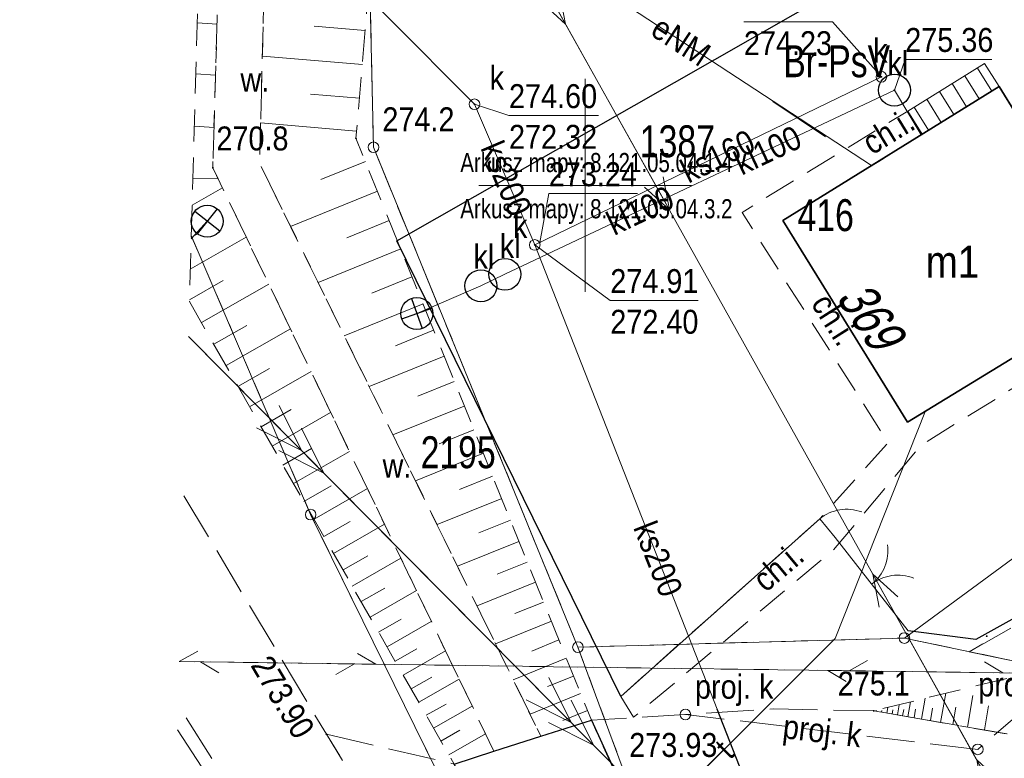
# Model space of a CAD drawing. Header units: metres. Extents: x 8377125 to 8377741, y 5529327 to 5529631.
# Tile 15 of 150: x 8377273 to 8377320, y 5529473 to 5529508. Entities that reach past the tile are written whole.
import ezdxf
from ezdxf.enums import TextEntityAlignment as Align

# ---------------------------------------------------------------- set-up
doc = ezdxf.new("R2010")
doc.units = ezdxf.units.M
doc.header["$MEASUREMENT"] = 0
for name, pattern in [('0.75_0.75', [1.5, 0.75, -0.75]), ('1.5_0.75', [2.25, 1.5, -0.75]), ('2.25_0.75', [3, 2.25, -0.75]), ('219-1000', [0]), ('egkk-1000', [3, 2.25, -0.75]), ('egug-1000', [1.5, 0.75, -0.75]), ('otob_1000', [0]), ('otof_1000', [0]), ('suep_nn_1000', [0]), ('suep_sn_1000', [0])]:
    doc.linetypes.add(name, pattern=pattern)
doc.layers.get('0').update_dxf_attribs({"color": 2})
for name, color, linetype in [('000 Inne (niezydentyfikowane)', 7, 'Continuous'), ('brama', 7, 'Continuous'), ('chodnik', 7, 'Continuous'), ('chodnik-Atr17', 7, 'Continuous'), ('furtka', 7, 'Continuous'), ('most', 7, 'Continuous'), ('obudowa ochronna przewodu', 7, 'Continuous'), ('ogrodzenie trwałe', 7, 'Continuous'), ('osadnik  szambo', 7, 'Continuous'), ('osadnik  szambo-Atr17', 7, 'Continuous'), ('rzędna-Atr3', 7, 'Continuous'), ('rów melioracyjny (poligon)', 7, 'Continuous'), ('rów melioracyjny (poligon)-Atr17', 7, 'Continuous'), ('rów przydrożny (poligon)', 7, 'Continuous'), ('studnia kanalizacyjna', 7, 'Continuous'), ('studnia kanalizacyjna-Atr17', 7, 'Continuous'), ('wylot kanału', 7, 'Continuous')]:
    doc.layers.add(name, color=color, linetype=linetype)
for name, color, linetype, lineweight in [('1 500 A2 Ramka', 2, 'Continuous', 0), ('1 500 A2 Ramka (Construction)', 2, 'Continuous', 0), ('202-punkt graniczny', 7, 'Continuous', 0), ('210-oznaczenie konturu użytku gruntowego', 7, 'Continuous', 0), ('211-numer działki ewidencyjnej', 7, 'Continuous', 0), ('217-kontur klasyfikacyjny', 7, 'Continuous', 0), ('218-kontur użytku gruntowego', 7, 'Continuous', 0), ('219-działka ewidencyjna', 7, 'Continuous', 0), ('238-Punkt adresowy budynku', 7, 'Continuous', 0), ('312-budynek ewidencyjny', 7, 'Continuous', 0), ('312-oznaczenie budynku ewidencyjnego', 7, 'Continuous', 0), ('312-oznaczenie budynku ewidencyjnego-Atr117', 7, 'Continuous', 0), ('352-schody', 7, 'Continuous', 0), ('Godło mapy', 7, 'Continuous', 0), ('jezdnia', 7, 'Continuous', 0), ('pikieta naturalna', 7, 'Continuous', 0), ('pikieta naturalna-Atr2', 7, 'Continuous', 0), ('pikieta sztuczna', 7, 'Continuous', 0), ('pikieta sztuczna-Atr2', 7, 'Continuous', 0), ('przewód elektroenergetyczny niskiego napięcia', 7, 'Continuous', 0), ('przewód elektroenergetyczny podziemny', 7, 'Continuous', 0), ('przewód elektroenergetyczny podziemny-Atr1', 7, 'Continuous', 0), ('przewód elektroenergetyczny średniego napięcia', 7, 'Continuous', 0), ('przewód kanalizacyjny', 7, 'Continuous', 0), ('przewód kanalizacyjny - ob. projektowany', 7, 'Continuous', 0), ('przewód kanalizacyjny - ob. projektowany-Atr1', 7, 'Continuous', 0), ('przewód kanalizacyjny-Atr1', 7, 'Continuous', 0), ('przewód telekomunikacyjny napowietrzny - ob. projektowany', 7, 'Continuous', 0), ('przewód telekomunikacyjny podziemny', 7, 'Continuous', 0), ('przewód telekomunikacyjny podziemny-Atr1', 7, 'Continuous', 0), ('rzędna', 7, 'Continuous', 0), ('rzędna-Atr2', 7, 'Continuous', 0), ('skarpa nieumocniona', 7, 'Continuous', 0), ('studnia kanalizacyjna - ob. projektowany', 7, 'Continuous', 0), ('studnia kanalizacyjna - ob. projektowany-Atr17', 7, 'Continuous', 0), ('słupek telekomunikacyjny - ob. projektowany-Atr17', 7, 'Continuous', 0), ('Wstawianie ramki sekcyjnej z opisem', 7, 'Continuous', 0)]:
    doc.layers.add(name, color=color, linetype=linetype, lineweight=lineweight)
doc.styles.get("Standard").update_dxf_attribs({"font": 'Working1250.shx', "width": 0.75})
doc.linetypes.add('902-1000', pattern='A,5,0,[1,ksztalty.shx,S=1,R=0,X=0,Y=0],5', length=10)

# ---------------------------------------------------------------- blocks, each defined once
blk = doc.blocks.new('*U23')
at = {"layer": '1 500 A2 Ramka (Construction)', "color": 2, "linetype": 'Continuous', "lineweight": 30}
blk.add_3dface([(-10.1172, -20.5497), (10.1172, -20.5497), (10.1172, 9.1484), (-10.1172, 9.1484)], dxfattribs=at)
blk = doc.blocks.new('SUKE')
at = {"color": 0, "linetype": 'Continuous'}
for p, q in [((0, 0.75), (0, -0.75)), ((-0.75, 0), (0.75, 0))]:
    blk.add_line(p, q, dxfattribs=at)
blk.add_circle((-0.001, -0.001), 0.75, dxfattribs=at)
blk = doc.blocks.new('PW01')
at = {"linetype": 'Continuous', "lineweight": 13}
h = blk.add_hatch(color=0, dxfattribs=at)
edge = h.paths.add_edge_path()
edge.add_arc((0, 0), 0.045, 0, 360)
blk = doc.blocks.new('US15')
at = {"color": 0, "linetype": 'Continuous', "lineweight": 13}
blk.add_circle((0, 0), 0.25, dxfattribs=at)
blk = doc.blocks.new('SUKM')
at = {"color": 0, "linetype": 'Continuous'}
blk.add_circle((0, 0), 0.75, dxfattribs=at)
blk = doc.blocks.new('OK02')
at = {"color": 0, "linetype": 'Continuous', "lineweight": 0}
for centre, start, end in [((-2, 0), 0, 60), ((2, 0), 120, 180)]:
    blk.add_arc(centre, 2, start, end, dxfattribs=at)
blk = doc.blocks.new('OK04')
at = {"color": 0, "linetype": 'Continuous', "lineweight": 0}
blk.add_arc((2, 0), 2, 120, 180, dxfattribs=at)
blk = doc.blocks.new('SUEP2')
at = {"color": 0, "linetype": 'Continuous'}
for p, q in [((7.54, 0), (5.29, 0.75)), ((9.04, 0), (6.79, 0.75)), ((25.54, 0), (23.29, 0.75)), ((27.04, 0), (24.79, 0.75)), ((0, 0), (9.04, 0)), ((7.54, 0), (5.29, -0.75)), ((9.04, 0), (6.79, -0.75)), ((9.04, 0), (27.04, 0)), ((25.54, 0), (23.29, -0.75)), ((27.04, 0), (24.79, -0.75))]:
    blk.add_line(p, q, dxfattribs=at)
blk = doc.blocks.new('SUEP1')
at = {"color": 0, "linetype": 'Continuous'}
for p, q in [((5, 0), (3.5, 0.5)), ((15, 0), (13.5, 0.5)), ((0, 0), (5, 0)), ((5, 0), (3.5, -0.5)), ((5, 0), (15, 0)), ((15, 0), (13.5, -0.5))]:
    blk.add_line(p, q, dxfattribs=at)
blk = doc.blocks.new('SUTP')
at = {"color": 0, "linetype": 'Continuous'}
for p, q in [((0, 0), (0.866, 0.5)), ((9.232, 0), (8.366, 0.5)), ((0, 0), (9.232, 0)), ((1.866, -0.5), (1, 0)), ((7.366, -0.5), (8.232, 0))]:
    blk.add_line(p, q, dxfattribs=at)
blk = doc.blocks.new('202')
at = {"color": 0, "linetype": 'Continuous', "lineweight": 0}
blk.add_circle((0, 0), 0.25, dxfattribs=at)

msp = doc.modelspace()

# ---------------------------------------------------------------- linework, layer by layer
at = {"layer": '000 Inne (niezydentyfikowane)', "color": 7, "linetype": 'Continuous', "lineweight": 13}
for p, q in [((8377281.767, 5529507.634), (8377282.7, 5529507.57)), ((8377289.66, 5529507.28), (8377287.27, 5529507.48)), ((8377289.53, 5529505.67), (8377284.83, 5529506.07)), ((8377281.7, 5529505.242), (8377282.63, 5529505.18)), ((8377289.39, 5529504.09), (8377287.09, 5529504.29)), ((8377281.631, 5529502.783), (8377282.56, 5529502.72)), ((8377289.26, 5529502.55), (8377284.75, 5529502.94)), ((8377289.67, 5529501.12), (8377287.58, 5529500.27)), ((8377281.563, 5529500.322), (8377282.75, 5529500.31)), ((8377281.527, 5529499.061), (8377282.96, 5529499.88)), ((8377290.24, 5529499.72), (8377286.16, 5529498.07)), ((8377290.79, 5529498.35), (8377288.8, 5529497.54)), ((8377281.444, 5529496.067), (8377284.07, 5529497.57)), ((8377281.485, 5529497.549), (8377281.82, 5529497.74)), ((8377291.33, 5529497.01), (8377287.45, 5529495.44)), ((8377291.86, 5529495.7), (8377289.97, 5529494.94)), ((8377281.403, 5529494.619), (8377282.99, 5529495.53)), ((8377281.97, 5529493.55), (8377285.13, 5529495.36)), ((8377292.38, 5529494.43), (8377288.68, 5529492.93)), ((8377282.55, 5529492.53), (8377284.1, 5529493.41)), ((8377283.13, 5529491.53), (8377286.15, 5529493.26)), ((8377292.88, 5529493.19), (8377291.08, 5529492.46)), ((8377293.37, 5529491.97), (8377289.85, 5529490.55)), ((8377283.68, 5529490.55), (8377285.16, 5529491.39)), ((8377284.23, 5529489.59), (8377287.12, 5529491.25)), ((8377293.85, 5529490.79), (8377292.13, 5529490.09)), ((8377294.32, 5529489.63), (8377290.96, 5529488.28)), ((8377284.77, 5529488.66), (8377286.18, 5529489.47)), ((8377285.29, 5529487.75), (8377288.04, 5529489.33)), ((8377294.77, 5529488.51), (8377293.14, 5529487.85)), ((8377285.8, 5529486.86), (8377287.14, 5529487.63)), ((8377286.29, 5529485.99), (8377288.92, 5529487.5)), ((8377295.22, 5529487.41), (8377292.03, 5529486.12)), ((8377295.65, 5529486.34), (8377294.09, 5529485.71)), ((8377286.78, 5529485.14), (8377288.07, 5529485.88)), ((8377287.26, 5529484.31), (8377289.77, 5529485.75)), ((8377296.08, 5529485.29), (8377293.04, 5529484.06)), ((8377287.72, 5529483.5), (8377288.95, 5529484.2)), ((8377288.17, 5529482.71), (8377290.57, 5529484.08)), ((8377296.49, 5529484.27), (8377295.01, 5529483.67)), ((8377296.89, 5529483.27), (8377294, 5529482.1)), ((8377288.62, 5529481.93), (8377289.79, 5529482.6)), ((8377289.05, 5529481.17), (8377291.34, 5529482.48)), ((8377297.28, 5529482.3), (8377295.87, 5529481.73)), ((8377297.67, 5529481.35), (8377294.92, 5529480.24)), ((8377289.47, 5529480.44), (8377290.59, 5529481.07)), ((8377289.89, 5529479.71), (8377292.07, 5529480.96)), ((8377298.04, 5529480.42), (8377296.7, 5529479.88)), ((8377290.29, 5529479.01), (8377291.36, 5529479.62)), ((8377290.69, 5529478.32), (8377292.77, 5529479.51)), ((8377298.41, 5529479.52), (8377295.79, 5529478.46)), ((8377298.76, 5529478.64), (8377297.49, 5529478.12)), ((8377291.07, 5529477.64), (8377292.09, 5529478.23)), ((8377291.45, 5529476.99), (8377293.44, 5529478.13)), ((8377299.11, 5529477.78), (8377296.62, 5529476.77)), ((8377291.82, 5529476.34), (8377292.79, 5529476.9)), ((8377292.18, 5529475.71), (8377294.08, 5529476.8)), ((8377299.45, 5529476.94), (8377298.23, 5529476.45)), ((8377299.78, 5529476.12), (8377297.41, 5529475.16)), ((8377292.53, 5529475.1), (8377293.46, 5529475.63)), ((8377292.87, 5529474.5), (8377294.69, 5529475.53)), ((8377300.11, 5529475.33), (8377298.95, 5529474.86)), ((8377293.22, 5529473.89), (8377294.11, 5529474.4)), ((8377293.59, 5529473.24), (8377295.31, 5529474.23))]:
    msp.add_line(p, q, dxfattribs=at)
at = {"layer": '217-kontur klasyfikacyjny', "color": 3, "linetype": 'egkk-1000', "lineweight": 18, "flags": 128}
for points in [[(8377289.82, 5529512.04), (8377290.05, 5529501.79)], [(8377290.05, 5529501.79), (8377299.66, 5529478.3)], [(8377318.04, 5529478.09), (8377332.407, 5529486.179)], [(8377299.66, 5529478.3), (8377315, 5529478.73)], [(8377315, 5529478.73), (8377318.04, 5529478.09)], [(8377318.04, 5529478.09), (8377331.112, 5529475.352)]]:
    msp.add_lwpolyline(points, dxfattribs=at)
at = {"layer": '218-kontur użytku gruntowego', "color": 3, "linetype": 'egug-1000', "lineweight": 18, "flags": 128}
for points in [[(8377289.82, 5529512.04), (8377290.05, 5529501.79)], [(8377290.05, 5529501.79), (8377299.66, 5529478.3)], [(8377287.1, 5529484.53), (8377281.488, 5529497.64)], [(8377318.04, 5529478.09), (8377332.407, 5529486.179)], [(8377297.88, 5529462.61), (8377287.1, 5529484.53)], [(8377299.66, 5529478.3), (8377315, 5529478.73)], [(8377315, 5529478.73), (8377318.04, 5529478.09)], [(8377299.66, 5529478.3), (8377302.73, 5529470.02)], [(8377331.112, 5529475.352), (8377318.04, 5529478.09)]]:
    msp.add_lwpolyline(points, dxfattribs=at)
at = {"layer": '219-działka ewidencyjna', "color": 7, "linetype": '219-1000', "lineweight": 18, "flags": 128}
for points in [[(8377290.05, 5529501.79), (8377289.82, 5529512.04)], [(8377299.66, 5529478.3), (8377290.05, 5529501.79)], [(8377287.1, 5529484.53), (8377281.488, 5529497.64)], [(8377333.168, 5529492.079), (8377315, 5529478.73)], [(8377297.88, 5529462.61), (8377287.1, 5529484.53)], [(8377315, 5529478.73), (8377299.66, 5529478.3)], [(8377331.112, 5529475.353), (8377315, 5529478.73)], [(8377302.73, 5529470.02), (8377299.66, 5529478.3)]]:
    msp.add_lwpolyline(points, dxfattribs=at)
at = {"layer": '312-budynek ewidencyjny', "color": 7, "linetype": 'Continuous', "lineweight": 35, "flags": 128}
for points in [[(8377309.29, 5529498.35), (8377319.45, 5529504.64)], [(8377319.45, 5529504.64), (8377321.94, 5529500.61)], [(8377315.14, 5529488.88), (8377309.29, 5529498.35)], [(8377327.57, 5529496.45), (8377315.14, 5529488.88)]]:
    msp.add_lwpolyline(points, dxfattribs=at)
at = {"layer": '352-schody', "color": 7, "linetype": 'Continuous', "lineweight": 18, "flags": 128}
msp.add_lwpolyline([(8377315.16, 5529503.49), (8377318.77, 5529505.72), (8377319.45, 5529504.64), (8377315.83, 5529502.4)], close=True, dxfattribs=at)
msp.add_lwpolyline([(8377315.16, 5529503.49), (8377318.77, 5529505.72), (8377319.45, 5529504.64), (8377315.83, 5529502.4)], close=True, dxfattribs=at)
for points in [[(8377319.106, 5529504.427), (8377318.435, 5529505.513)], [(8377318.511, 5529504.059), (8377317.84, 5529505.145)], [(8377317.916, 5529503.691), (8377317.244, 5529504.778)], [(8377316.725, 5529502.954), (8377316.053, 5529504.042)], [(8377317.321, 5529503.322), (8377316.649, 5529504.41)], [(8377316.13, 5529502.586), (8377315.458, 5529503.674)]]:
    msp.add_lwpolyline(points, dxfattribs=at)
at = {"layer": 'brama', "color": 7, "linetype": 'otob_1000', "lineweight": 18, "flags": 128}
msp.add_lwpolyline([(8377311.74, 5529483.45), (8377315.18, 5529479.07)], dxfattribs=at)
at = {"layer": 'chodnik', "color": 7, "linetype": '1.5_0.75', "lineweight": 18, "flags": 128}
msp.add_lwpolyline([(8377301.67, 5529475.99), (8377311.02, 5529484.33), (8377314.24, 5529487.9), (8377307.37, 5529498.73), (8377315.16, 5529503.49), (8377315.84, 5529502.39), (8377309.29, 5529498.35), (8377315.14, 5529488.88), (8377327.57, 5529496.45), (8377328.08, 5529495.41), (8377315.78, 5529487.79), (8377311.67, 5529482.87), (8377302.27, 5529475.01)], close=True, dxfattribs=at)
at = {"layer": 'furtka', "color": 7, "linetype": 'otof_1000', "lineweight": 18, "flags": 128}
msp.add_lwpolyline([(8377311.02, 5529484.33), (8377311.74, 5529483.45)], dxfattribs=at)
at = {"layer": 'jezdnia', "color": 7, "linetype": '2.25_0.75', "lineweight": 18, "flags": 128}
for points in [[(8377281.146, 5529485.414), (8377287.84, 5529474.21), (8377293.17, 5529465.59), (8377300.13, 5529453.65), (8377302.36, 5529450.7), (8377313.76, 5529432.26), (8377317.47, 5529428.58), (8377324.72, 5529419.77), (8377334.2, 5529410.46), (8377344.61, 5529401.57), (8377357.36, 5529393.01), (8377365.4, 5529387.49), (8377379.62, 5529378.07), (8377387.9, 5529373.05), (8377397.57, 5529367.7), (8377407.8, 5529362.76), (8377428.12, 5529355.03), (8377439.38, 5529351.86), (8377468.09, 5529347.18), (8377486.05, 5529344.84), (8377487.563, 5529344.566)], [(8377277.695, 5529361.961), (8377278.2, 5529361.93), (8377293.63, 5529360.9), (8377310.5, 5529360.48), (8377319.37, 5529361.35), (8377328.22, 5529363.13), (8377339.71, 5529366.36), (8377354.04, 5529371.41), (8377355.97, 5529372.32), (8377360.29, 5529374.94), (8377362.8, 5529379.34), (8377362.77, 5529380.92), (8377362.54, 5529383), (8377360.4, 5529384.47), (8377349.64, 5529391.82), (8377340.62, 5529398.14), (8377334.24, 5529403.03), (8377329.71, 5529406.95), (8377325.37, 5529411.15), (8377320.6, 5529417.47), (8377313.93, 5529425.79), (8377310.72, 5529429.36), (8377307.38, 5529433.92), (8377292.91, 5529457.08), (8377290.29, 5529460.98), (8377287.39, 5529465.53), (8377285.2, 5529468.73), (8377280.871, 5529475.584)], [(8377330.307, 5529468.618), (8377322.7, 5529471.04), (8377313.34, 5529472.03), (8377310.5, 5529472.03), (8377302.39, 5529470.26), (8377300.29, 5529474.87), (8377308.87, 5529475.4), (8377313.56, 5529475.31), (8377327.28, 5529472.93), (8377330.662, 5529471.588)]]:
    msp.add_lwpolyline(points, dxfattribs=at)
msp.add_lwpolyline([(8377287.84, 5529474.21), (8377293.84, 5529472.81), (8377296.22, 5529468.44), (8377293.17, 5529465.59)], close=True, dxfattribs=at)
at = {"layer": 'most', "color": 7, "linetype": 'Continuous', "lineweight": 25, "flags": 128}
msp.add_lwpolyline([(8377293.84, 5529472.81), (8377295.71, 5529473.41), (8377297.92, 5529474.12), (8377300.29, 5529474.87), (8377302.39, 5529470.26), (8377300.17, 5529469.6), (8377297.85, 5529468.92), (8377296.22, 5529468.44)], close=True, dxfattribs=at)
at = {"layer": 'obudowa ochronna przewodu', "color": 7, "linetype": 'Continuous', "lineweight": 25, "flags": 128}
for points in [[(8377308.82, 5529503.96), (8377311.29, 5529502.3)], [(8377307.85, 5529471.19), (8377306.2, 5529475.39)], [(8377305.52, 5529472.49), (8377307.64, 5529474.6)]]:
    msp.add_lwpolyline(points, dxfattribs=at)
at = {"layer": 'ogrodzenie trwałe', "color": 7, "linetype": '902-1000', "lineweight": 25, "flags": 128}
for points in [[(8377311.02, 5529484.33), (8377301.67, 5529475.99), (8377291.15, 5529497.4), (8377317.24, 5529512.29), (8377321.23, 5529515.58), (8377335.11, 5529499.08)], [(8377332.443, 5529486.483), (8377318.36, 5529478.66), (8377315.18, 5529479.07)]]:
    msp.add_lwpolyline(points, dxfattribs=at)
at = {"layer": 'przewód elektroenergetyczny niskiego napięcia', "color": 1, "linetype": 'suep_nn_1000', "lineweight": 18, "flags": 128}
msp.add_lwpolyline([(8377320.84, 5529468.64), (8377296.64, 5529511.94)], dxfattribs=at)
at = {"layer": 'przewód elektroenergetyczny podziemny', "color": 1, "linetype": 'Continuous', "lineweight": 18, "flags": 128}
msp.add_lwpolyline([(8377296.64, 5529511.94), (8377313.45, 5529500.93)], dxfattribs=at)
at = {"layer": 'przewód elektroenergetyczny średniego napięcia', "color": 1, "linetype": 'suep_sn_1000', "lineweight": 18, "flags": 128}
msp.add_lwpolyline([(8377281.355, 5529492.891), (8377324.63, 5529449.25)], dxfattribs=at)
at = {"layer": 'przewód kanalizacyjny', "color": 34, "linetype": 'Continuous', "lineweight": 18, "flags": 128}
for points in [[(8377488.207, 5529355.183), (8377476.75, 5529357), (8377449.33, 5529362.14), (8377419.53, 5529370.81), (8377377.81, 5529395.61), (8377374.37, 5529397.66), (8377356.52, 5529408.27), (8377328.08, 5529441.98), (8377308.64, 5529469.19), (8377307.85, 5529471.19), (8377306.2, 5529475.39), (8377297.63, 5529497.2), (8377294.8, 5529503.81), (8377290.74, 5529507.88), (8377282.018, 5529516.632)], [(8377297.63, 5529497.2), (8377313.92, 5529505.1)], [(8377292.09, 5529493.98), (8377295.1, 5529495.28), (8377296.23, 5529495.82), (8377314.53, 5529504.47), (8377315.79, 5529502.38)], [(8377281.483, 5529497.494), (8377282.24, 5529498.31)]]:
    msp.add_lwpolyline(points, dxfattribs=at)
at = {"layer": 'przewód kanalizacyjny - ob. projektowany', "color": 34, "linetype": '2.25_0.75', "lineweight": 18}
msp.add_lwpolyline([(8377332.314, 5529485.398), (8377318.45, 5529473.5), (8377304.71, 5529475.14)], dxfattribs=at)
at = {"layer": 'przewód telekomunikacyjny napowietrzny - ob. projektowany', "color": 30, "linetype": '2.25_0.75', "lineweight": 18, "flags": 128}
for points in [[(8377320.63, 5529477.08), (8377280.928, 5529477.626)], [(8377280.928, 5529477.626), (8377320.63, 5529477.08)]]:
    msp.add_lwpolyline(points, dxfattribs=at)
at = {"layer": 'przewód telekomunikacyjny podziemny', "color": 30, "linetype": 'Continuous', "lineweight": 18, "flags": 128}
msp.add_lwpolyline([(8377332.52, 5529431.25), (8377317.99, 5529450.25), (8377303.88, 5529470.85), (8377311.75, 5529478.71), (8377315.99, 5529489.4)], dxfattribs=at)
at = {"layer": 'rzędna-Atr2', "color": 7, "flags": 128}
for points in [[(8377313.92, 5529505.1), (8377311.62, 5529507.68), (8377307.459, 5529507.68)], [(8377314.53, 5529504.47), (8377315.04, 5529505.92), (8377319.116, 5529505.92)], [(8377294.8, 5529503.81), (8377296.42, 5529503.28), (8377300.62, 5529503.28)], [(8377297.87, 5529497.32), (8377298.29, 5529499.61), (8377302.451, 5529499.61)], [(8377297.63, 5529497.2), (8377301.18, 5529494.59), (8377305.306, 5529494.59)]]:
    msp.add_lwpolyline(points, dxfattribs=at)
at = {"layer": 'rów melioracyjny (poligon)', "color": 7, "linetype": '0.75_0.75', "lineweight": 18, "flags": 128}
msp.add_lwpolyline([(8377282.359, 5529528.814), (8377285.23, 5529521.44), (8377284.7, 5529501.03), (8377297.92, 5529474.12), (8377295.71, 5529473.41), (8377282.5, 5529500.83), (8377283.11, 5529521.36), (8377282.213, 5529523.607)], dxfattribs=at)
at = {"layer": 'rów przydrożny (poligon)', "color": 7, "linetype": 'Continuous', "lineweight": 18, "flags": 128}
msp.add_lwpolyline([(8377280.838, 5529474.415), (8377284.75, 5529468.44), (8377283.16, 5529467.37)], dxfattribs=at)
at = {"layer": 'skarpa nieumocniona', "color": 7, "linetype": '1.5_0.75', "lineweight": 18, "flags": 128}
for points in [[(8377291.01, 5529523.01), (8377289.23, 5529502.21), (8377300.29, 5529474.87), (8377297.92, 5529474.12), (8377284.7, 5529501.03), (8377285.23, 5529521.44), (8377282.36, 5529528.81), (8377282.58, 5529536.82)], [(8377283.11, 5529521.36), (8377282.5, 5529500.83), (8377295.71, 5529473.41), (8377293.84, 5529472.81), (8377281.4, 5529494.54), (8377282.21, 5529523.61)]]:
    msp.add_lwpolyline(points, close=True, dxfattribs=at)
for points in [[(8377330.662, 5529471.588), (8377327.28, 5529472.93), (8377313.56, 5529475.31), (8377328.34, 5529478.92), (8377332.345, 5529485.664)], [(8377317.96, 5529474.55), (8377318.29, 5529476.47)], [(8377315.8, 5529474.92), (8377315.97, 5529475.9)], [(8377316.7, 5529474.76), (8377316.94, 5529476.14)], [(8377313.67, 5529475.29), (8377313.68, 5529475.34)], [(8377313.92, 5529475.25), (8377313.94, 5529475.33)], [(8377314.17, 5529475.2), (8377314.22, 5529475.47)], [(8377314.42, 5529475.16), (8377314.45, 5529475.35)], [(8377314.67, 5529475.12), (8377314.75, 5529475.6)], [(8377314.91, 5529475.08), (8377314.97, 5529475.37)], [(8377315.16, 5529475.03), (8377315.28, 5529475.73)], [(8377315.46, 5529474.98), (8377315.53, 5529475.39)], [(8377316.22, 5529474.85), (8377316.32, 5529475.43)], [(8377317.28, 5529474.67), (8377317.42, 5529475.48)], [(8377318.77, 5529474.41), (8377318.96, 5529475.54)]]:
    msp.add_lwpolyline(points, dxfattribs=at)
at = {"layer": 'Wstawianie ramki sekcyjnej z opisem', "color": 7}
for p, q in [((8377300, 5529500), (8377300, 5529502.5)), ((8377300, 5529500), (8377300, 5529502.5)), ((8377297.5, 5529500), (8377302.5, 5529500)), ((8377297.5, 5529500), (8377302.5, 5529500)), ((8377297.5, 5529500), (8377302.5, 5529500)), ((8377297.5, 5529500), (8377302.5, 5529500)), ((8377300, 5529497.5), (8377300, 5529500)), ((8377300, 5529497.5), (8377300, 5529500))]:
    msp.add_line(p, q, dxfattribs=at)
at = {"layer": 'Wstawianie ramki sekcyjnej z opisem', "color": 7, "linetype": 'Continuous', "lineweight": 13, "flags": 128}
for points in [[(8377300, 5529495), (8377300, 5529505)], [(8377295, 5529500), (8377305, 5529500)]]:
    msp.add_lwpolyline(points, dxfattribs=at)

# ---------------------------------------------------------------- block references
at = {"layer": '1 500 A2 Ramka', "color": 2, "linetype": 'Continuous', "lineweight": 30, "xscale": 10, "yscale": 10, "zscale": 10, "rotation": 90}
msp.add_blockref('*U23', (8377301.832, 5529509.982), dxfattribs=at)
at = {"layer": '202-punkt graniczny', "color": 7, "linetype": 'Continuous', "lineweight": 18}
for p in [(8377290.05, 5529501.79), (8377287.1, 5529484.53), (8377315, 5529478.73), (8377299.66, 5529478.3)]:
    msp.add_blockref('202', p, dxfattribs=at)
at = {"layer": 'brama', "color": 7, "linetype": 'Continuous', "lineweight": 18, "rotation": 308.146}
msp.add_blockref('OK02', (8377313.46, 5529481.26), dxfattribs=at)
at = {"layer": 'furtka', "color": 7, "linetype": 'Continuous', "lineweight": 18, "rotation": 309.289}
msp.add_blockref('OK04', (8377311.02, 5529484.33), dxfattribs=at)
at = {"layer": 'osadnik  szambo', "color": 34, "linetype": 'Continuous', "lineweight": 18}
for p in [(8377314.53, 5529504.47), (8377296.23, 5529495.82), (8377295.1, 5529495.28)]:
    msp.add_blockref('SUKM', p, dxfattribs=at)
at = {"layer": 'pikieta naturalna', "color": 7, "linetype": 'Continuous', "lineweight": 13}
for p in [(8377289.23, 5529502.21), (8377282.5, 5529500.83), (8377318.87, 5529478.82), (8377313.56, 5529475.31)]:
    msp.add_blockref('PW01', p, dxfattribs=at)
at = {"layer": 'pikieta sztuczna', "color": 7, "linetype": 'Continuous', "lineweight": 13}
for p in [(8377300.29, 5529474.87), (8377287.84, 5529474.21)]:
    msp.add_blockref('PW01', p, dxfattribs=at)
at = {"layer": 'przewód elektroenergetyczny niskiego napięcia', "color": 1, "linetype": 'Continuous', "lineweight": 18}
for p, rotation in [((8377296.64, 5529511.94), 299.2), ((8377320.84, 5529468.64), 119.2)]:
    msp.add_blockref('SUEP1', p, dxfattribs=dict(at, rotation=rotation))
at = {"layer": 'przewód elektroenergetyczny średniego napięcia', "color": 1, "linetype": 'Continuous', "lineweight": 18, "rotation": 314.759}
msp.add_blockref('SUEP2', (8377281.355, 5529492.891), dxfattribs=at)
at = {"layer": 'przewód telekomunikacyjny napowietrzny - ob. projektowany', "color": 30, "linetype": 'Continuous', "lineweight": 18}
for p, rotation in [((8377280.928, 5529477.626), 359.2119999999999), ((8377320.63, 5529477.08), 179.212)]:
    msp.add_blockref('SUTP', p, dxfattribs=dict(at, rotation=rotation))
at = {"layer": 'rzędna', "color": 34, "linetype": 'Continuous', "lineweight": 18}
for p in [(8377313.92, 5529505.1), (8377314.53, 5529504.47), (8377294.8, 5529503.81), (8377297.63, 5529497.2), (8377297.87, 5529497.32)]:
    msp.add_blockref('PW01', p, dxfattribs=at)
at = {"layer": 'studnia kanalizacyjna', "color": 34, "linetype": 'Continuous', "lineweight": 18}
for p in [(8377313.92, 5529505.1), (8377294.8, 5529503.81), (8377297.63, 5529497.2)]:
    msp.add_blockref('US15', p, dxfattribs=at)
at = {"layer": 'studnia kanalizacyjna - ob. projektowany', "color": 34, "linetype": 'Continuous', "lineweight": 18}
for p in [(8377304.71, 5529475.14), (8377318.45, 5529473.5)]:
    msp.add_blockref('US15', p, dxfattribs=at)
at = {"layer": 'wylot kanału', "color": 34, "linetype": 'Continuous', "lineweight": 18}
for p, rotation in [((8377282.24, 5529498.31), 231.3399999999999), ((8377292.09, 5529493.98), 19.948)]:
    msp.add_blockref('SUKE', p, dxfattribs=dict(at, rotation=rotation))

# ---------------------------------------------------------------- texts
at = {"layer": '210-oznaczenie konturu użytku gruntowego', "color": 3, "linetype": 'Continuous', "lineweight": 18, "width": 0.79}
msp.add_text('Br-PsV', height=1.5, dxfattribs=at).set_placement((8377309.31, 5529505.08))
at = {"layer": '211-numer działki ewidencyjnej', "color": 7, "linetype": 'Continuous', "lineweight": 18, "width": 0.79}
msp.add_text('1387', height=1.5, dxfattribs=at).set_placement((8377302.57, 5529501.32))
msp.add_text('2195', height=1.5, dxfattribs=at).set_placement((8377292.27, 5529488.21), align=Align.TOP_LEFT)
at = {"layer": '238-Punkt adresowy budynku', "color": 7, "linetype": 'Continuous', "lineweight": 18, "oblique": 15, "width": 0.79}
msp.add_text('369', height=1.8, rotation=303.976, dxfattribs=at).set_placement((8377312.64, 5529493.41), align=Align.CENTER)
at = {"layer": '312-oznaczenie budynku ewidencyjnego', "color": 7, "linetype": 'Continuous', "lineweight": 18, "width": 0.79}
msp.add_text('416', height=1.5, dxfattribs=at).set_placement((8377309.98, 5529497.85))
at = {"layer": '312-oznaczenie budynku ewidencyjnego-Atr117', "color": 7, "width": 0.9}
msp.add_text('m1', height=1.5, dxfattribs=at).set_placement((8377317.26, 5529496.41), align=Align.MIDDLE_CENTER)
at = {"layer": 'chodnik-Atr17', "color": 7, "width": 0.9}
for rotation, p in [(31.426, (8377313.48, 5529501.4)), (302.389, (8377310.58, 5529494.44)), (39.901, (8377308.48, 5529480.84))]:
    msp.add_text('ch.i.', height=1.125, rotation=rotation, dxfattribs=at).set_placement(p)
at = {"layer": 'Godło mapy', "color": 7, "linetype": 'Continuous', "lineweight": 30, "char_height": 0.9, "attachment_point": 5, "line_spacing_factor": 0.6}
for s, insert in [('\\FWORKING_1250;\\H1x;\\W0.8;Arkusz mapy: 8.121.05.04.1.4', (8377300.528, 5529500.935)), ('\\FWORKING_1250;\\H1x;\\W0.8;Arkusz mapy: 8.121.05.04.3.2', (8377300.528, 5529498.766))]:
    msp.add_mtext(s, dxfattribs=dict(at, insert=insert))
at = {"layer": 'osadnik  szambo-Atr17', "color": 34, "width": 0.9}
for p in [(8377314.2, 5529505.17), (8377295.99, 5529496.58), (8377294.75, 5529496.09)]:
    msp.add_text('kl', height=1.125, dxfattribs=at).set_placement(p)
at = {"layer": 'pikieta naturalna-Atr2', "color": 7, "width": 0.9}
for s, p in [('274.2', (8377290.47, 5529502.54)), ('270.8', (8377282.67, 5529501.64))]:
    msp.add_text(s, height=1.125, dxfattribs=at).set_placement(p)
msp.add_text('275.1', height=1.125, dxfattribs=at).set_placement((8377313.56, 5529476.03), align=Align.CENTER)
at = {"layer": 'pikieta sztuczna-Atr2', "color": 7, "width": 0.9}
msp.add_text('273.90', height=1.125, rotation=300.857, dxfattribs=at).set_placement((8377287.34, 5529474.47), align=Align.TOP_RIGHT)
msp.add_text('273.93', height=1.125, dxfattribs=at).set_placement((8377302.07, 5529474.27), align=Align.TOP_LEFT)
at = {"layer": 'przewód elektroenergetyczny podziemny-Atr1', "color": 1, "width": 0.9}
msp.add_text('eNM', height=1.125, rotation=326.776, dxfattribs=at).set_placement((8377303.31, 5529507.57), align=Align.MIDDLE_LEFT)
at = {"layer": 'przewód kanalizacyjny - ob. projektowany-Atr1', "color": 34, "width": 0.9}
msp.add_text('proj. k', height=1.125, rotation=353.193, dxfattribs=at).set_placement((8377309.31, 5529474.59), align=Align.MIDDLE_LEFT)
at = {"layer": 'przewód kanalizacyjny-Atr1', "color": 34, "width": 0.9}
for s, rotation, p in [('ks160', 25.871, (8377304.6, 5529500.58)), ('kl100', 25.299, (8377307.11, 5529500.96)), ('ks200', 293.177, (8377295.58, 5529501.98)), ('kl100', 25.299, (8377301.12, 5529498.13)), ('ks200', 291.452, (8377302.77, 5529484.13))]:
    msp.add_text(s, height=1.125, rotation=rotation, dxfattribs=at).set_placement(p, align=Align.MIDDLE_LEFT)
at = {"layer": 'przewód telekomunikacyjny podziemny-Atr1', "color": 30, "width": 0.9}
msp.add_text('t', height=1.125, rotation=44.963, dxfattribs=at).set_placement((8377306.4, 5529473.37), align=Align.MIDDLE_LEFT)
at = {"layer": 'rzędna-Atr2', "color": 34, "width": 0.9}
for s, p in [('275.36', (8377315.04, 5529505.931)), ('274.60', (8377296.42, 5529503.291)), ('273.24', (8377298.29, 5529499.621)), ('274.91', (8377301.18, 5529494.601))]:
    msp.add_text(s, height=1.125, dxfattribs=at).set_placement(p, align=Align.BOTTOM_LEFT)
at = {"layer": 'rzędna-Atr3', "color": 34, "width": 0.9}
for s, p in [('274.23', (8377307.459, 5529505.779)), ('272.32', (8377296.42, 5529501.379)), ('272.40', (8377301.18, 5529492.689))]:
    msp.add_text(s, height=1.125, dxfattribs=at).set_placement(p, align=Align.BOTTOM_LEFT)
at = {"layer": 'rów melioracyjny (poligon)-Atr17', "color": 7, "width": 0.9}
for p in [(8377283.8, 5529504.4), (8377290.48, 5529486.27)]:
    msp.add_text('w.', height=1.125, dxfattribs=at).set_placement(p)
at = {"layer": 'studnia kanalizacyjna - ob. projektowany-Atr17', "color": 34, "width": 0.9}
msp.add_text('proj. k', height=1.125, dxfattribs=at).set_placement((8377305.16, 5529475.88))
at = {"layer": 'studnia kanalizacyjna-Atr17', "color": 34, "width": 0.9}
for p in [(8377313.53, 5529505.77), (8377295.51, 5529504.49), (8377296.61, 5529497.52)]:
    msp.add_text('k', height=1.125, dxfattribs=at).set_placement(p)
at = {"layer": 'słupek telekomunikacyjny - ob. projektowany-Atr17', "color": 30, "width": 0.9}
msp.add_text('proj. t', height=1.125, dxfattribs=at).set_placement((8377318.47, 5529475.99))

doc.saveas('drawing.dxf')
